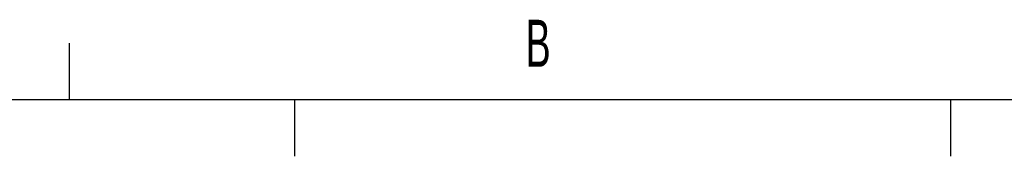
# Model space of a CAD drawing. Header units: millimetres. Extents: x 0 to 4195, y 0 to 2965.
# Tile 66 of 67: x 3642 to 3904, y 2905 to 2941. Entities that reach past the tile are written whole.
import ezdxf

# ---------------------------------------------------------------- set-up
doc = ezdxf.new("R2010")
doc.units = ezdxf.units.MM
doc.header["$LTSCALE"] = 231.275
doc.layers.get('0').update_dxf_attribs({"linetype": 'CONTINUOUS'})
doc.styles.add('TEXTSTYLE_2', font='txt', dxfattribs={"width": 0.6})

msp = doc.modelspace()

# ---------------------------------------------------------------- linework, layer by layer
at = {"color": 2, "linetype": 'Continuous'}
for p, q in [((3655.0001, 2920), (3655.0001, 2934.9999)), ((3714.9999, 2920), (3714.9999, 2905)), ((3890, 2920), (3890, 2905))]:
    msp.add_line(p, q, dxfattribs=at)
at = {"color": 7, "linetype": 'Continuous'}
msp.add_line((4154.9999, 2920), (125, 2920), dxfattribs=at)

# ---------------------------------------------------------------- texts
at = {"color": 2, "linetype": 'Continuous', "insert": (3779.9999, 2941.25), "char_height": 12.5, "width": 7.5, "attachment_point": 2, "line_spacing_factor": 0.9, "style": 'TEXTSTYLE_2'}
msp.add_mtext('B', dxfattribs=at)

doc.saveas('drawing.dxf')
